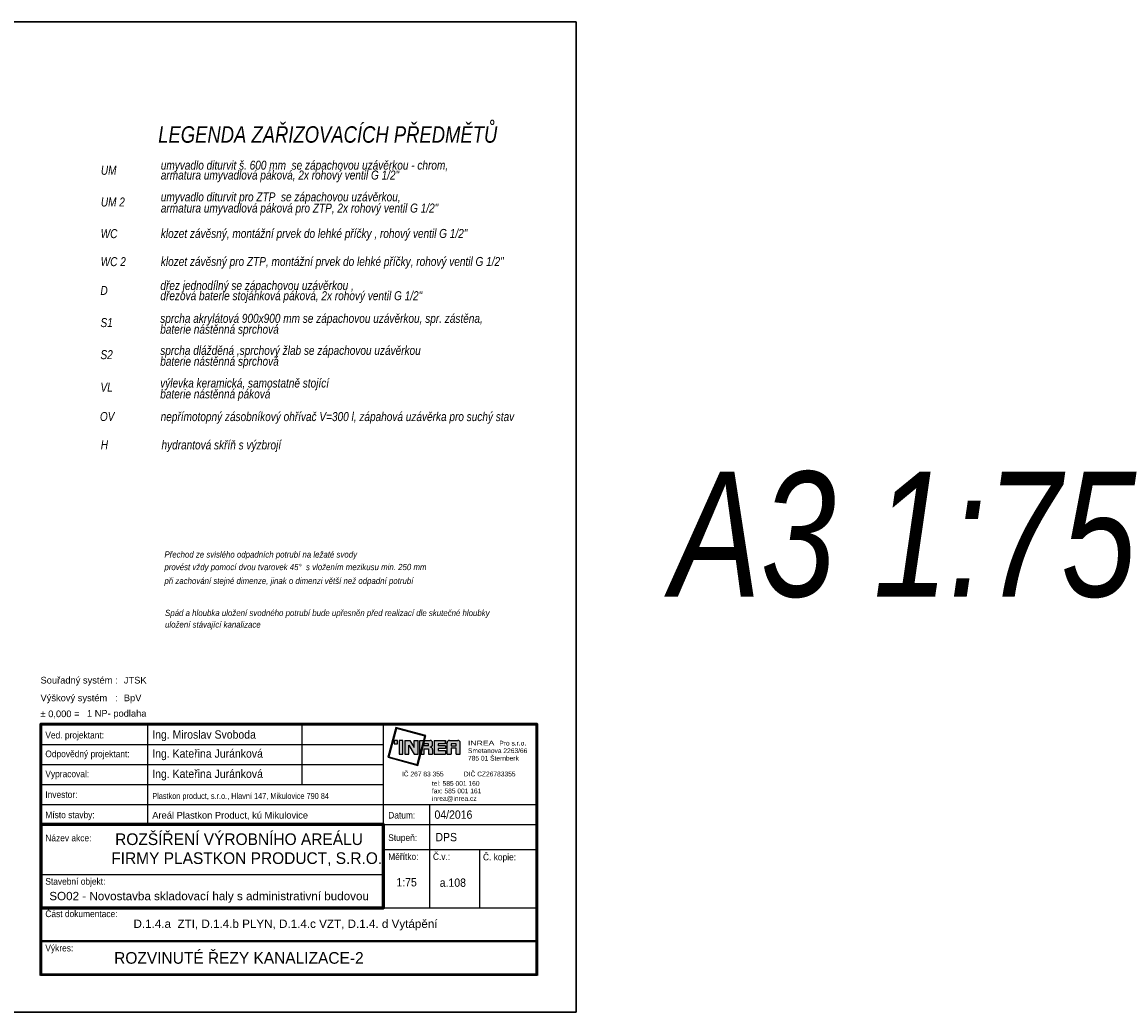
# Model space of a CAD drawing. Header units: millimetres. Extents: x 6435372 to 7248404, y 1559872 to 1886246.
# Tile 101 of 208: x 6905152 to 6929816, y 1575902 to 1598177. Entities that reach past the tile are written whole.
import ezdxf
from ezdxf.enums import TextEntityAlignment as Align

# ---------------------------------------------------------------- set-up
doc = ezdxf.new("R2010")
doc.units = ezdxf.units.MM
doc.linetypes.add('DĚLICÍ', pattern=[1.25, 0.5, -0.25, 0, -0.25, 0, -0.25])
for name, color, linetype in [('IN_RAZITKO', 7, 'Continuous'), ('UT_popis', 7, 'Continuous'), ('ZTI_POPIS', 7, 'Continuous')]:
    doc.layers.add(name, color=color, linetype=linetype)
for name, color, linetype, lineweight in [('LEGENDA', 7, 'Continuous', 0), ('plyn_popis', 7, 'Continuous', 18), ('UT_potrubí', 10, 'Continuous', 30)]:
    doc.layers.add(name, color=color, linetype=linetype, lineweight=lineweight)
doc.styles.add('ari-rom-uni', font='arial.ttf')
doc.styles.add('ARIAL', font='arial.ttf')
doc.styles.add('INDRA', font='ariali.ttf')

# ---------------------------------------------------------------- blocks, each defined once
blk = doc.blocks.new('INREA RAZÍTKO')
at = {"layer": 'IN_RAZITKO'}
blk.add_hatch(color=256, dxfattribs=at).paths.add_polyline_path([(-3.869, 7.655), (-3.904, 7.527), (-3.878, 7.527), (-3.839, 7.673), (-4.74, 7.912), (-4.978, 7.018), (-4.08, 6.768), (-3.993, 7.115), (-4.019, 7.115), (-4.098, 6.799), (-4.947, 7.035), (-4.722, 7.882)])
h = blk.add_hatch(color=256, dxfattribs=at)
h.paths.add_polyline_path([(-4.687, 7.527), (-4.792, 7.527), (-4.792, 7.423), (-4.687, 7.423)])
h.paths.add_polyline_path([(-4.527, 7.526), (-4.642, 7.526), (-4.642, 7.115), (-4.527, 7.115)])
h.paths.add_polyline_path([(-4.317, 7.527), (-4.468, 7.527), (-4.468, 7.115), (-4.349, 7.115), (-4.349, 7.381), (-4.189, 7.115), (-4.07, 7.115), (-4.07, 7.527), (-4.189, 7.527), (-4.189, 7.315)])
h.paths.add_polyline_path([(-3.913, 7.527), (-4.023, 7.527), (-4.023, 7.115)])
h.paths.add_polyline_path([(-3.708, 7.527), (-3.877, 7.527), (-3.987, 7.115), (-3.894, 7.115), (-3.894, 7.277), (-3.757, 7.277), (-3.757, 7.115), (-3.638, 7.115), (-3.638, 7.257, 0.414214), (-3.708, 7.327, 0.414214), (-3.638, 7.397), (-3.638, 7.457, 0.414214)])
h.paths.add_polyline_path([(-3.757, 7.419), (-3.757, 7.362), (-3.894, 7.362), (-3.894, 7.419)], flags=16)
h.paths.add_polyline_path([(-3.253, 7.527), (-3.588, 7.527), (-3.588, 7.115), (-3.253, 7.115), (-3.253, 7.225), (-3.465, 7.225), (-3.465, 7.287), (-3.253, 7.287), (-3.253, 7.366), (-3.465, 7.366), (-3.465, 7.421), (-3.253, 7.421)])
h.paths.add_polyline_path([(-2.877, 7.527), (-3.131, 7.527, 0.414214), (-3.201, 7.457), (-3.201, 7.115), (-3.081, 7.115), (-3.081, 7.293), (-2.931, 7.293), (-2.931, 7.115), (-2.807, 7.115), (-2.807, 7.457, 0.414214)])
h.paths.add_polyline_path([(-2.931, 7.421), (-2.931, 7.362), (-3.081, 7.362), (-3.081, 7.421)], flags=16)
at = {"layer": 'IN_RAZITKO', "color": 7}
for p, q in [((-12.195, 8.005), (-12.195, 5.005)), ((-7.564, 8.005), (-7.564, 6.205)), ((-5.108, 2.651), (-5.108, 8.005)), ((-15.395, 7.405), (-5.108, 7.405)), ((-15.395, 6.805), (-5.108, 6.805)), ((-15.395, 6.205), (-5.108, 6.205)), ((-15.395, 5.605), (-5.108, 5.605)), ((-5.108, 5.605), (-0.505, 5.605)), ((-3.727, 5.605), (-3.727, 2.505)), ((-5.108, 5.005), (-0.505, 5.005)), ((-5.108, 4.255), (-0.505, 4.255)), ((-2.225, 4.258), (-2.225, 2.505)), ((-15.395, 3.505), (-5.108, 3.505))]:
    blk.add_line(p, q, dxfattribs=at)
at = {"layer": 'IN_RAZITKO'}
for p, q in [((-4.468, 7.527), (-4.317, 7.527)), ((-4.468, 7.527), (-4.468, 7.115)), ((-4.349, 7.115), (-4.349, 7.381)), ((-4.349, 7.381), (-4.189, 7.115)), ((-4.317, 7.527), (-4.189, 7.315)), ((-4.189, 7.315), (-4.189, 7.527)), ((-4.189, 7.527), (-4.07, 7.527)), ((-4.07, 7.115), (-4.07, 7.527)), ((-4.023, 7.115), (-4.023, 7.527)), ((-3.913, 7.527), (-4.023, 7.115)), ((-4.023, 7.527), (-3.913, 7.527)), ((-3.877, 7.527), (-3.987, 7.115)), ((-3.878, 7.527), (-3.904, 7.527)), ((-3.894, 7.362), (-3.894, 7.419)), ((-3.757, 7.419), (-3.894, 7.419)), ((-3.757, 7.362), (-3.894, 7.362)), ((-3.894, 7.115), (-3.894, 7.277)), ((-3.894, 7.277), (-3.757, 7.277)), ((-3.877, 7.527), (-3.708, 7.527)), ((-3.757, 7.362), (-3.757, 7.419)), ((-3.757, 7.277), (-3.757, 7.115)), ((-3.638, 7.397), (-3.638, 7.457)), ((-3.638, 7.257), (-3.638, 7.115)), ((-3.588, 7.527), (-3.588, 7.115)), ((-3.588, 7.527), (-3.253, 7.527)), ((-3.253, 7.421), (-3.465, 7.421)), ((-3.465, 7.421), (-3.465, 7.366)), ((-3.253, 7.366), (-3.465, 7.366)), ((-3.253, 7.287), (-3.465, 7.287)), ((-3.465, 7.287), (-3.465, 7.225)), ((-3.253, 7.527), (-3.253, 7.421)), ((-3.253, 7.421), (-3.253, 7.527)), ((-3.253, 7.366), (-3.253, 7.287)), ((-3.201, 7.115), (-3.201, 7.457)), ((-3.131, 7.527), (-2.877, 7.527)), ((-2.931, 7.421), (-3.081, 7.421)), ((-3.081, 7.421), (-3.081, 7.362)), ((-3.081, 7.362), (-2.931, 7.362)), ((-2.931, 7.293), (-3.081, 7.293)), ((-3.081, 7.293), (-3.081, 7.115)), ((-2.931, 7.362), (-2.931, 7.421)), ((-2.931, 7.115), (-2.931, 7.293)), ((-2.807, 7.115), (-2.807, 7.457)), ((-4.468, 7.115), (-4.349, 7.115)), ((-4.189, 7.115), (-4.07, 7.115)), ((-3.993, 7.115), (-4.019, 7.115)), ((-3.987, 7.115), (-3.894, 7.115)), ((-3.757, 7.115), (-3.638, 7.115)), ((-3.588, 7.115), (-3.253, 7.115)), ((-3.465, 7.225), (-3.253, 7.225)), ((-3.253, 7.225), (-3.253, 7.115)), ((-3.201, 7.115), (-3.081, 7.115)), ((-2.931, 7.115), (-2.807, 7.115)), ((-5.108, 2.505), (-0.505, 2.505))]:
    blk.add_line(p, q, dxfattribs=at)
at = {"layer": 'IN_RAZITKO', "lineweight": 50}
for points in [[(-15.4, 0.5), (-0.5, 0.5), (-0.5, 8.01), (-15.4, 8.01)], [(-15.395, 0.505), (-0.505, 0.505), (-0.505, 8.005), (-15.395, 8.005)]]:
    blk.add_lwpolyline(points, close=True, dxfattribs=at)
at = {"layer": 'IN_RAZITKO'}
for points in [[(-3.878, 7.527), (-3.839, 7.673), (-4.74, 7.912), (-4.978, 7.018), (-4.08, 6.768), (-3.993, 7.115)], [(-3.904, 7.527), (-3.869, 7.655), (-4.722, 7.882), (-4.947, 7.035), (-4.098, 6.799), (-4.019, 7.115)]]:
    blk.add_lwpolyline(points, dxfattribs=at)
for points in [[(-4.792, 7.423), (-4.687, 7.423), (-4.687, 7.527), (-4.792, 7.527)], [(-4.642, 7.115), (-4.527, 7.115), (-4.527, 7.526), (-4.642, 7.526)]]:
    blk.add_lwpolyline(points, close=True, dxfattribs=at)
at = {"layer": 'IN_RAZITKO', "lineweight": 60}
blk.add_lwpolyline([(-15.395, 2.505), (-5.108, 2.505), (-5.108, 5.005), (-15.395, 5.005)], close=True, dxfattribs=at)
at = {"layer": 'IN_RAZITKO', "const_width": 0.075}
blk.add_lwpolyline([(-15.395, 0.505), (-0.505, 0.505), (-0.505, 1.505), (-15.395, 1.505)], close=True, dxfattribs=at)
at = {"layer": 'IN_RAZITKO'}
for centre, start, end in [((-3.708, 7.457), 0, 90), ((-3.708, 7.397), 270, 360), ((-3.708, 7.257), 360, 90), ((-3.131, 7.457), 90, 180), ((-2.877, 7.457), 0, 90)]:
    blk.add_arc(centre, 0.07, start, end, dxfattribs=at)
at = {"layer": 'IN_RAZITKO', "style": 'ARIAL'}
for s, p in [('Souřadný systém :', (-15.4, 9.432)), ('Výškový systém   :', (-15.4, 8.901)), ('± 0,000 =', (-15.4, 8.423))]:
    blk.add_text(s, height=0.2, dxfattribs=at).set_placement(p, align=Align.TOP_LEFT)
at = {"layer": 'IN_RAZITKO', "color": 3, "style": 'ARIAL'}
for s, p in [('JTSK', (-12.9, 9.432)), ('BpV', (-12.9, 8.901))]:
    blk.add_text(s, height=0.2, dxfattribs=at).set_placement(p, align=Align.TOP_LEFT)
at = {"layer": 'IN_RAZITKO', "color": 7, "style": 'ari-rom-uni', "width": 0.9}
for s, p in [('Ved. projektant:', (-15.255, 7.584)), ('Odpovědný projektant:', (-15.255, 7.022)), ('Vypracoval:', (-15.255, 6.422)), ('Investor:', (-15.255, 5.801)), ('Místo stavby:', (-15.255, 5.193)), ('Datum:', (-4.968, 5.182)), ('Název akce:', (-15.255, 4.497)), ('Stupeň:', (-4.968, 4.509)), ('Měřítko:', (-4.968, 3.94)), ('Č.v.:', (-3.627, 3.94)), ('Č. kopie:', (-2.125, 3.927)), ('Stavební objekt:', (-15.255, 3.197)), ('Část dokumentace:', (-15.255, 2.225)), ('Výkres:', (-15.255, 1.196))]:
    blk.add_text(s, height=0.2, dxfattribs=at).set_placement(p)
at = {"layer": 'IN_RAZITKO', "style": 'ari-rom-uni'}
for s, p in [('Smetanova 2263/66', (-2.575, 7.103)), ('                 Pro s.r.o.', (-2.575, 7.329)), ('785 01 Šternberk', (-2.575, 6.877)), ('IČ 267 83 355           DIČ CZ26783355', (-4.556, 6.404)), ('tel: 585 001 160', (-3.657, 6.122)), ('fax: 585 001 161', (-3.657, 5.896)), ('inrea@inrea.cz', (-3.657, 5.67))]:
    blk.add_text(s, height=0.1425, dxfattribs=at).set_placement(p, align=Align.BOTTOM_LEFT)
at = {"layer": 'IN_RAZITKO', "style": 'ari-rom-uni', "width": 1.3}
blk.add_text('INREA', height=0.1425, dxfattribs=at).set_placement((-2.575, 7.331), align=Align.BOTTOM_LEFT)
at = {"layer": 'IN_RAZITKO', "color": 3, "style": 'ARIAL'}
blk.add_attdef('NULA', (-14.012, 8.227), '', height=0.2, dxfattribs=at)
at = {"layer": 'IN_RAZITKO', "style": 'ari-rom-uni', "width": 0.9, "flags": 12}
for tag, p, height in [('VEDOUCÍ-PROJEKTANT', (-12.053, 7.553), 0.25), ('ODPOVĚDNÝ-PROJEKTANT', (-12.053, 6.964), 0.25), ('VYPRACOVAL', (-12.053, 6.363), 0.25), ('INVESTOR', (-12.053, 5.774), 0.2), ('MÍSTO', (-12.053, 5.149), 0.25), ('DATUM', (-3.585, 5.185), 0.25), ('STUPEŇ', (-3.556, 4.468), 0.25)]:
    blk.add_attdef(tag, p, '', height=height, dxfattribs=at)
at = {"layer": 'IN_RAZITKO', "style": 'ari-rom-uni', "flags": 12}
for tag, height, width, p in [('NÁZEV-1', 0.35, 0.95, (-10.252, 4.438)), ('NÁZEV-2', 0.35, 0.95, (-10.252, 3.876)), ('MĚŘ', 0.25, 0.9, (-4.422, 3.031)), ('ČV', 0.25, 0.9, (-3.034, 3.031)), ('VÝKRES', 0.35, 0.95, (-10.299, 0.801))]:
    blk.add_attdef(tag, text='', height=height, dxfattribs=dict(at, width=width)).set_placement(p, align=Align.CENTER)
at = {"layer": 'IN_RAZITKO', "style": 'ari-rom-uni'}
for tag, p in [('OBJEKT', (-11.248, 2.85)), ('DOKUMENTACE', (-11.26, 1.842))]:
    blk.add_attdef(tag, p, '', height=0.25, dxfattribs=at)

msp = doc.modelspace()

# ---------------------------------------------------------------- linework, layer by layer
at = {"layer": 'UT_potrubí', "ltscale": 400}
msp.add_lwpolyline([(6886121.7, 1598177), (6917621.7, 1598177), (6917621.7, 1575902), (6886121.7, 1575902)], close=True, dxfattribs=at)

# ---------------------------------------------------------------- block references
ref = msp.add_blockref('INREA RAZÍTKO', (6917119.7, 1576369.3), dxfattribs=dict(xscale=750, yscale=750, zscale=750))
ref.add_attrib('VEDOUCÍ-PROJEKTANT', 'Ing. Miroslav Svoboda', (6908083.9, 1582053.3), dxfattribs={"layer": 'IN_RAZITKO', "height": 187.5, "style": 'ari-rom-uni', "width": 0.9})
ref.add_attrib('ODPOVĚDNÝ-PROJEKTANT', 'Ing. Kateřina Juránková', (6908083.9, 1581624.5), dxfattribs={"layer": 'IN_RAZITKO', "height": 187.5, "style": 'ari-rom-uni', "width": 0.9})
ref.add_attrib('VYPRACOVAL', 'Ing. Kateřina Juránková', (6908083.9, 1581169.2), dxfattribs={"layer": 'IN_RAZITKO', "height": 187.5, "style": 'ari-rom-uni', "width": 0.9})
ref.add_attrib('INVESTOR', 'Plastkon product, s.r.o., Hlavní 147, Mikulovice 790 84', (6908083.9, 1580695.6), dxfattribs={"layer": 'IN_RAZITKO', "height": 135, "style": 'ari-rom-uni', "width": 0.8})
ref.add_attrib('MÍSTO', 'Areál Plastkon Product, kú Mikulovice', (6908083.9, 1580255.6), dxfattribs={"layer": 'IN_RAZITKO', "height": 150, "style": 'ari-rom-uni'})
ref.add_attrib('NÁZEV-1', 'ROZŠÍŘENÍ VÝROBNÍHO AREÁLU ', dxfattribs={"layer": 'IN_RAZITKO', "height": 262.5, "style": 'ari-rom-uni', "width": 0.95}).set_placement((6910084.6, 1579659.9), align=Align.CENTER)
ref.add_attrib('NÁZEV-2', 'FIRMY PLASTKON PRODUCT, S.R.O.', dxfattribs={"layer": 'IN_RAZITKO', "height": 262.5, "style": 'ari-rom-uni', "width": 0.95}).set_placement((6910209.7, 1579233.4), align=Align.CENTER)
ref.add_attrib('VÝKRES', '                                          ROZVINUTÉ ŘEZY KANALIZACE-2', dxfattribs={"layer": 'IN_RAZITKO', "height": 262.5, "style": 'ari-rom-uni', "width": 0.95}).set_placement((6908001.2, 1576989.1), align=Align.CENTER)
ref.add_attrib('DATUM', '04/2016', (6914434.9, 1580250.3), dxfattribs={"layer": 'IN_RAZITKO', "height": 187.5, "style": 'ari-rom-uni', "width": 0.9})
ref.add_attrib('DOKUMENTACE', 'D.1.4.a  ZTI, D.1.4.b PLYN, D.1.4.c VZT, D.1.4. d Vytápění', (6907661.8, 1577795), dxfattribs={"layer": 'IN_RAZITKO', "height": 187.5, "style": 'ari-rom-uni'})
ref.add_attrib('MĚŘ', '1:75', dxfattribs={"layer": 'IN_RAZITKO', "height": 187.5, "style": 'ari-rom-uni', "width": 0.9}).set_placement((6913807, 1578728.9), align=Align.CENTER)
ref.add_attrib('ČV', 'a.108', dxfattribs={"layer": 'IN_RAZITKO', "height": 187.5, "style": 'ari-rom-uni', "width": 0.9}).set_placement((6914848.2, 1578720), align=Align.CENTER)
ref.add_attrib('STUPEŇ', 'DPS', (6914456.7, 1579744.5), dxfattribs={"layer": 'IN_RAZITKO', "height": 187.5, "style": 'ari-rom-uni', "width": 0.9})
ref.add_attrib('OBJEKT', 'SO02 - Novostavba skladovací haly s administrativní budovou', (6905767.6, 1578418.4), dxfattribs={"layer": 'IN_RAZITKO', "height": 187.5, "style": 'ari-rom-uni'})
ref.add_attrib('NULA', '1 NP- podlaha', (6906614.5, 1582546.8), dxfattribs={"layer": 'IN_RAZITKO', "color": 3, "height": 150, "style": 'ARIAL'})

# ---------------------------------------------------------------- texts
at = {"layer": 'LEGENDA', "linetype": 'Continuous', "style": 'INDRA', "width": 0.9}
for s, p in [('Přechod ze svislého odpadních potrubí na ležaté svody ', (6908358.3, 1586126)), ('provést vždy pomocí dvou tvarovek 45°  s vložením mezikusu min. 250 mm', (6908358.3, 1585843.9)), ('při zachování stejné dimenze, jinak o dimenzi větší než odpadní potrubí', (6908358.3, 1585532.8)), ('Spád a hloubka uložení svodného potrubí bude upřesněn před realizací dle skutečné hloubky', (6908372.2, 1584811.2)), ('uložení stávající kanalizace ', (6908372.2, 1584550.4))]:
    msp.add_text(s, height=140.625, dxfattribs=at).set_placement(p)
at = {"layer": 'plyn_popis', "linetype": 'Continuous', "style": 'INDRA', "width": 0.8}
msp.add_text('A3 1:75', height=2812.5, dxfattribs=at).set_placement((6919757.4, 1585248.2))
at = {"layer": 'UT_popis', "linetype": 'DĚLICÍ', "style": 'INDRA', "width": 0.8}
msp.add_text('LEGENDA ZAŘIZOVACÍCH PŘEDMĚTŮ ', height=371.25, dxfattribs=at).set_placement((6908218.3, 1595459.3))
at = {"layer": 'ZTI_POPIS', "linetype": 'Continuous', "style": 'INDRA', "width": 0.8}
for s, p in [('umyvadlo diturvit š. 600 mm  se zápachovou uzávěrkou - chrom,', (6908276.7, 1594853.5)), ('UM ', (6906927.3, 1594738)), ('armatura umyvadlová páková, 2x rohový ventil G 1/2"', (6908276.7, 1594630.7)), ('umyvadlo diturvit pro ZTP  se zápachovou uzávěrkou,', (6908276.7, 1594140.3)), ('UM 2', (6906927.3, 1594024.9)), ('armatura umyvadlová páková pro ZTP, 2x rohový ventil G 1/2"', (6908276.7, 1593888.3)), ('WC ', (6906923.6, 1593312.8)), ('klozet závěsný, montážní prvek do lehké příčky , rohový ventil G 1/2"', (6908277.5, 1593316.9)), ('WC 2', (6906923.6, 1592682.9)), ('klozet závěsný pro ZTP, montážní prvek do lehké příčky, rohový ventil G 1/2"', (6908277.5, 1592686.9)), ('dřez jednodílný se zápachovou uzávěrkou ,', (6908267.3, 1592146.8)), ('D', (6906917.9, 1592035.4)), ('dřezová baterie stojánková páková, 2x rohový ventil G 1/2"', (6908267.3, 1591916.3)), ('sprcha akrylátová 900x900 mm se zápachovou uzávěrkou, spr. zástěna,', (6908263.9, 1591407.1)), ('S1', (6906918.9, 1591311.3)), ('baterie nástěnná sprchová ', (6908263.9, 1591162.4)), ('sprcha dlážděná ,sprchový žlab se zápachovou uzávěrkou', (6908263.9, 1590686.3)), ('S2', (6906918.9, 1590590.5)), ('baterie nástěnná sprchová ', (6908263.9, 1590441.6)), ('výlevka keramická, samostatně stojící ', (6908263.9, 1589951.9)), ('VL', (6906918.9, 1589856)), ('baterie nástěnná páková', (6908263.9, 1589707.2)), ('OV', (6906906.4, 1589198.7)), ('nepřímotopný zásobníkový ohřívač V=300 l, zápahová uzávěrka pro suchý stav', (6908273, 1589197)), ('H', (6906925.5, 1588561.9)), ('hydrantová skříň s výzbrojí', (6908292.1, 1588560.2))]:
    msp.add_text(s, height=202.5, dxfattribs=at).set_placement(p)

doc.saveas('drawing.dxf')
